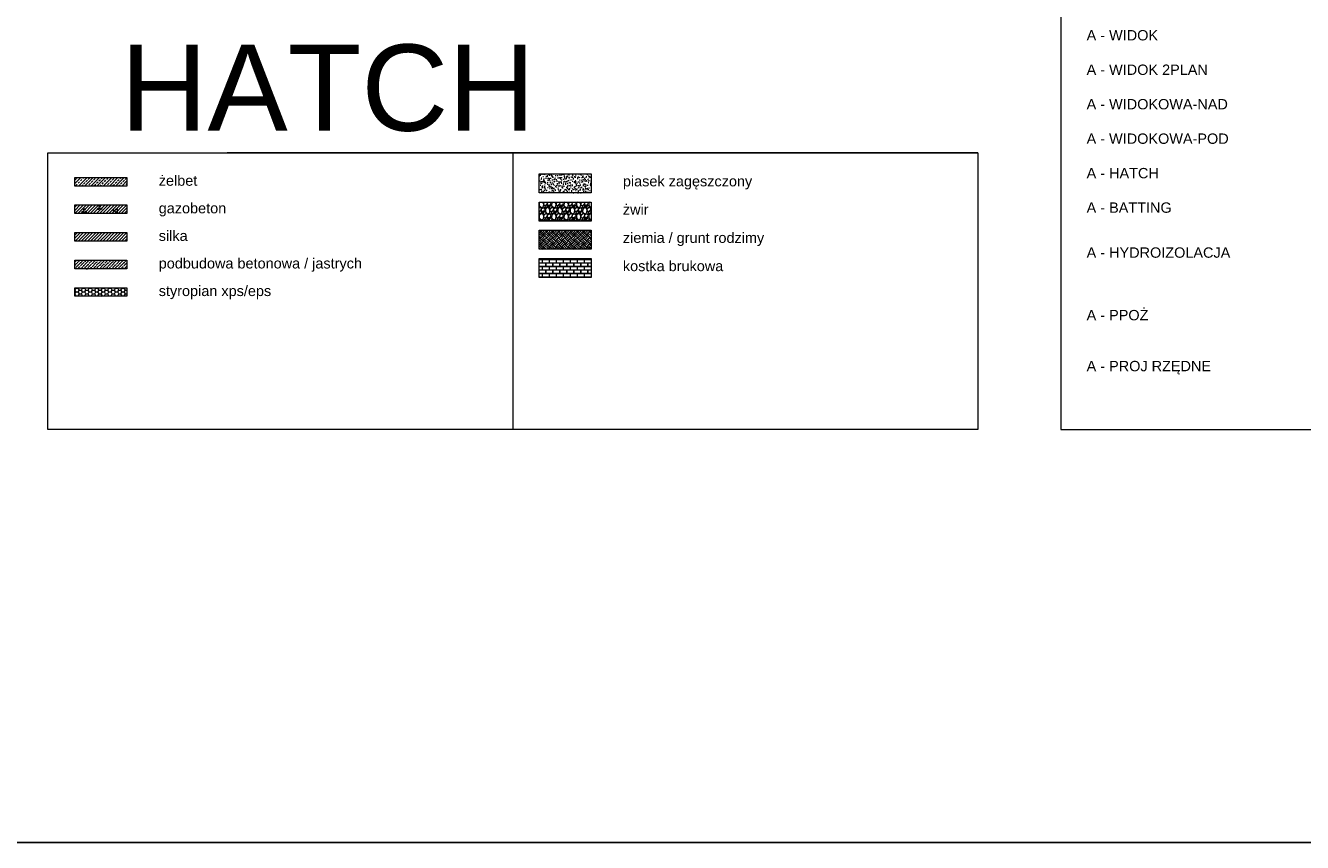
# Model space of a CAD drawing. Header units: millimetres. Extents: x -14047 to 49934, y -21523 to 14989.
# Tile 7 of 201: x -567 to 3136, y -3325 to -955. Entities that reach past the tile are written whole.
import ezdxf

# ---------------------------------------------------------------- set-up
doc = ezdxf.new("R2010")
doc.units = ezdxf.units.MM
for name, pattern in [('ACAD_ISO02W100', [15, 12, -3]), ('ACAD_ISO03W100', [30, 12, -18]), ('DASHED', [19.05, 12.7, -6.35])]:
    doc.linetypes.add(name, pattern=pattern)
doc.layers.get('Defpoints').update_dxf_attribs({"color": 252})
for name, color, linetype, lineweight in [('A_BATTING', 191, 'BATTING', 9), ('A_HYDROIZOLACJA', 200, 'ACAD_ISO03W100', 9), ('A_OPISY', 44, 'Continuous', 9), ('A_PROJ. RZĘDNE', 41, 'Continuous', 13), ('A_WIDOK', 141, 'Continuous', 13), ('A_WIDOK-NAD', 221, 'DASHED', 13), ('A_WIDOK-POD', 190, 'DASHED', 13)]:
    doc.layers.add(name, color=color, linetype=linetype, lineweight=lineweight)
for name, color, linetype, lineweight, true_color in [('A_HATCH', 7, 'Continuous', 5, 0x999999), ('A_PPOŻ', 1, 'ACAD_ISO02W100', 30, 0xff0000), ('A_WIDOK 2PLAN', 7, 'Continuous', 9, 0x666666)]:
    doc.layers.add(name, color=color, linetype=linetype, lineweight=lineweight, true_color=true_color)
doc.styles.add('ARIAL', font='arial.ttf')
doc.styles.get("Standard").update_dxf_attribs({"font": 'arial.ttf'})
doc.linetypes.add('BATTING', pattern='A,0.0001,-0.1,[134,ltypeshp.shx,S=0.1,R=0,X=-0.1,Y=0],-0.2,[134,ltypeshp.shx,S=0.1,R=180,X=0.1,Y=0],-0.1', length=0.4001)
pattern_1 = [(45, (-3106.172, -2431.7614), (-4.490128, 4.490128), [])]

# ---------------------------------------------------------------- blocks, each defined once
blk = doc.blocks.new('gazo bet')
at = {"layer": 'A_HATCH'}
for centre in [(-1.31, -0.02), (0.56, 0.99), (0.58, -0.99)]:
    blk.add_circle(centre, 0.559, dxfattribs=at)

msp = doc.modelspace()

# ---------------------------------------------------------------- hatches: boundary and pattern name
at = {"layer": 'A_HATCH'}
h = msp.add_hatch(dxfattribs=at)
h.set_pattern_fill('ANSI33', color=256, scale=2)
h.set_pattern_definition([(45, (-3106.172, -2191.761), (-8.980256, 8.980256), []), (45, (-3097.192, -2191.761), (-8.980256, 8.980256), [6.35, -3.175])])
h.paths.add_polyline_path([(-272.633, -1420.683), (-272.633, -1395.689), (-423.599, -1395.676), (-423.599, -1420.682)])
h = msp.add_hatch(dxfattribs=at)
h.set_pattern_fill('AR-CONC', color=256, scale=0.1, angle=45)
h.set_pattern_definition([(95, (-3039.768, -2375.465), (14.009465, 11.75534), [1.905, -20.955]), (40, (-3039.768, -2375.465), (-16.001845, 11.01767), [1.524, -16.76406]), (145.45144, (-3038.6, -2374.485), (-1.99238, 22.77301), [1.619, -17.809024]), (91.1842, (-3043.36, -2371.873), (22.14102, 16.19534), [2.8575, -31.4325]), (141.63556, (-3041.515, -2370.523), (-0.70866, 34.28268), [2.4285, -26.71356]), (36.18415, (-3043.36, -2371.873), (-0.70866, 34.28268), [2.286, -25.14597]), (66, (-3040.666, -2370.975), (17.952, 3.489515), [1.905, -20.955]), (11, (-3040.666, -2370.975), (-8.65399, 17.39412), [1.524, -16.764]), (116.45145, (-3039.17, -2370.684), (9.298005, 20.883634), [1.619, -17.80899]), (82.5, (-3039.768, -2375.465), (-5.760547, 6.197341), [0, -16.5608, 0, -17.018, 0, -16.8275]), (52.5, (-3039.768, -2375.465), (-2.358973, 11.8087), [0, -9.7028, 0, -16.1798, 0, -6.4135]), (12.5, (-3043.773, -2379.47), (9.992786, 9.18262), [0, -6.35, 0, -19.812, 0, -26.289]), (2.5, (-3045.569, -2381.266), (8.67639, 12.27224), [0, -8.255, 0, -13.1572, 0, -18.669])])
h.paths.add_polyline_path([(1073.439, -1440.191), (1073.439, -1385.197), (922.473, -1385.184), (922.473, -1440.19)])
h = msp.add_hatch(dxfattribs=at)
h.set_pattern_fill('ANSI31', color=256, scale=2)
h.set_pattern_definition(pattern_1)
h.paths.add_polyline_path([(-272.633, -1500.683), (-272.633, -1475.689), (-423.599, -1475.676), (-423.599, -1500.682)])
h = msp.add_hatch(dxfattribs=at)
h.set_pattern_fill('GRAVEL', color=256, angle=45)
h.set_pattern_definition([(273.01279, (-1765.1287, -1925.093), (17.9605122, -305.3287081), [3.41721, -338.30484]), (229.96974, (-1764.9491, -1928.5055), (197.56563356, 233.4866601), [5.86405, -580.54049]), (177.51045, (-1768.7208, -1932.9956), (377.1707571, -17.9605121), [4.13482, -409.34723]), (312.27369, (-1771.2353, -1944.4904), (-341.24973256, 377.1707571), [5.34005, -528.66437]), (337.833654, (-1767.6432, -1948.4417), (-305.3287081, 125.7235857), [5.23634, -518.39808]), (42.27369, (-1762.7939, -1950.4173), (-377.1707571, -341.24973256), [5.34005, -528.66437]), (82.69424, (-1758.8426, -1946.8252), (-53.8815367, -413.09178157), [7.06194, -699.13115]), (117.25533, (-1757.9445, -1939.8206), (-269.4076836, 520.85485505), [6.6672, -660.05257]), (166.429566, (-1760.9978, -1933.8937), (-377.1707571, 89.8025612), [5.35813, -530.45546]), (220.23636, (-1766.2064, -1932.6364), (215.526147, 179.6051224), [6.11713, -299.73937]), (267.397438, (-1770.8761, -1936.5877), (-17.96051223, -413.09178157), [7.91078, -783.16773]), (183.814075, (-1753.2748, -1926.889), (-233.4866591, -17.9605122), [2.70005, -267.30566]), (216.469234, (-1755.9689, -1927.0687), (269.4076836, 197.5656347), [5.13682, -508.54639]), (270, (-1760.1, -1930.122), (17.96051, -17.96051), [3.5921, -32.32893]), (248.19859, (-1763.5123, -1929.224), (53.8815367, 125.7235857), [1.93441, -191.50622]), (336.80141, (-1764.2307, -1931.02), (-71.842049, 35.9210245), [2.73566, -134.04753]), (75.96376, (-1761.7162, -1932.0976), (17.960512, 89.802561), [4.4432, -143.66298]), (206.56505, (-1760.639, -1927.787), (53.881537, 17.960512), [3.21287, -77.10898]), (61.38954, (-1774.6478, -1941.4371), (125.7235857, 233.48665915), [4.50088, -445.58827]), (115.346176, (-1772.4926, -1937.4858), (125.7235857, -269.4076836), [3.77599, -373.82216]), (338.19859, (-1764.2307, -1924.195), (-125.7235857, 53.8815367), [3.8688, -189.57184]), (28.61046, (-1760.6386, -1925.6318), (-233.48665914, -125.7235857), [4.50088, -445.58827]), (24.44395, (-1763.5123, -1952.5726), (-125.7235857, -53.8815367), [4.34035, -212.67734]), (339.77514, (-1759.561, -1950.7765), (-287.3681959, 107.7630733), [3.63672, -360.03593]), (111.80141, (-1746.0906, -1941.976), (-53.8815367, 125.7235857), [3.8688, -189.57184]), (62.354025, (-1747.5274, -1938.3838), (-161.64461016, -305.3287081), [4.25783, -421.52376]), (114.44395, (-1754.8913, -1950.7765), (53.8815367, -125.7235857), [2.17018, -214.84752]), (146.30993, (-1747.168, -1943.0535), (-89.802561, 53.881537), [1.29515, -128.21995]), (210.96376, (-1748.246, -1942.335), (71.842049, 35.921024), [5.23634, -99.49055]), (231.009006, (-1752.736, -1945.0292), (161.64461017, 197.5656347), [4.85267, -480.41365]), (348.69007, (-1760.1, -1933.714), (-53.881537, 17.960512), [3.66324, -87.91776]), (38.157227, (-1756.5077, -1934.4325), (341.2497326, 269.40768365), [6.39557, -633.16009]), (105.9454, (-1751.4788, -1930.4812), (53.8815367, -197.5656347), [2.61508, -258.89392]), (135, (-1752.197, -1927.967), (-35.92102, 0), [1.524, -23.876]), (165.25644, (-1753.634, -1944.8496), (197.5656347, -53.8815367), [3.52867, -349.3394]), (93.01279, (-1757.0465, -1943.9515), (-17.9605122, 305.3287081), [6.83443, -334.88762]), (45, (-1757.406, -1937.127), (0, 35.92102), [6.604, -18.796]), (10.304846, (-1752.736, -1932.4568), (305.3287081, 53.8815369), [4.0161, -397.59317]), (299.0546, (-1748.7847, -1931.7384), (53.8815367, -89.802561), [3.6983, -181.2165]), (252.645975, (-1746.9886, -1934.9713), (-161.6446102, -520.854855), [6.02145, -596.12464]), (220.42608, (-1748.7847, -1940.7187), (-251.4471714, -215.5261469), [6.3703, -630.65846])])
h.paths.add_polyline_path([(1073.439, -1522.173), (1073.439, -1467.179), (922.473, -1467.165), (922.473, -1522.171)])
h = msp.add_hatch(dxfattribs=at)
h.set_pattern_fill('EARTH', color=256, scale=2, angle=45)
h.set_pattern_definition([(45, (-1760.1, -1955.985), (0, 17.96051), [12.7, -12.7]), (45, (-1763.467, -1952.617), (0, 17.96051), [12.7, -12.7]), (45, (-1766.835, -1949.25), (0, 17.96051), [12.7, -12.7]), (135, (-1766.835, -1947.005), (-17.96051, 0), [12.7, -12.7]), (135, (-1763.467, -1943.637), (-17.96051, 0), [12.7, -12.7]), (135, (-1760.1, -1940.27), (-17.96051, 0), [12.7, -12.7])])
h.paths.add_polyline_path([(1073.439, -1604.154), (1073.439, -1549.16), (922.473, -1549.147), (922.473, -1604.153)])
h = msp.add_hatch(dxfattribs=at)
h.set_pattern_fill('ANSI31', color=256, scale=2)
h.set_pattern_definition(pattern_1)
h.paths.add_polyline_path([(-272.633, -1580.683), (-272.633, -1555.689), (-423.599, -1555.676), (-423.599, -1580.682)])
h = msp.add_hatch(dxfattribs=at)
h.set_pattern_fill('ANSI36', color=256, scale=2)
h.set_pattern_definition([(45, (-3106.172, -2411.4617), (3.367596, 12.347852), [15.875, -3.175, 0, -3.175])])
h.paths.add_polyline_path([(-272.633, -1660.683), (-272.633, -1635.689), (-423.599, -1635.676), (-423.599, -1660.682)])
h = msp.add_hatch(dxfattribs=at)
h.set_pattern_fill('AR-B816C', color=256, scale=0.05)
h.set_pattern_definition([(0, (-3039.768, -2375.465), (10.16, 10.16), [19.84375, -0.47625]), (0, (-3049.928, -2374.989), (10.16, 10.16), [19.84375, -0.47625]), (90, (-3039.768, -2375.465), (-10.16, 10.16), [-10.63625, 9.68375]), (90, (-3040.244, -2375.465), (-10.16, 10.16), [-10.63625, 9.68375])])
h.paths.add_polyline_path([(1073.439, -1686.135), (1073.439, -1631.141), (922.473, -1631.128), (922.473, -1686.134)])
h = msp.add_hatch(dxfattribs=at)
h.set_pattern_fill('HONEY', color=256, scale=2)
h.set_pattern_definition([(0, (-3106.172, -2431.7614), (9.525, 5.499261), [6.35, -12.7]), (120, (-3106.172, -2431.7614), (-9.525, 5.499261), [6.35, -12.7]), (60, (-3106.172, -2431.7614), (2e-08, 10.998523), [-12.7, 6.35])])
h.paths.add_polyline_path([(-272.633, -1740.683), (-272.633, -1715.689), (-423.599, -1715.676), (-423.599, -1740.682)])

# ---------------------------------------------------------------- linework, layer by layer
for points in [[(-272.633, -1395.683), (-272.633, -1420.683), (-423.599, -1420.683), (-423.599, -1395.683)], [(1073.439, -1385.191), (1073.439, -1440.191), (922.473, -1440.191), (922.473, -1385.191)], [(-272.633, -1475.683), (-272.633, -1500.683), (-423.599, -1500.683), (-423.599, -1475.683)], [(1073.439, -1467.172), (1073.439, -1522.172), (922.473, -1522.172), (922.473, -1467.172)], [(1073.439, -1549.153), (1073.439, -1604.153), (922.473, -1604.153), (922.473, -1549.153)], [(-272.633, -1555.683), (-272.633, -1580.683), (-423.599, -1580.683), (-423.599, -1555.683)], [(-272.633, -1635.683), (-272.633, -1660.683), (-423.599, -1660.683), (-423.599, -1635.683)], [(1073.439, -1631.135), (1073.439, -1686.135), (922.473, -1686.135), (922.473, -1631.135)], [(-272.633, -1715.683), (-272.633, -1740.683), (-423.599, -1740.683), (-423.599, -1715.683)]]:
    msp.add_lwpolyline(points, close=True, dxfattribs=at)
at = {"layer": 'A_OPISY'}
for p, q in [((2194.776, -1324.362), (17.714, -1324.362)), ((846.266, -1324.362), (846.266, -2127.073))]:
    msp.add_line(p, q, dxfattribs=at)
for points in [[(7992.543, 408.888), (2435.555, 408.888), (2435.555, -2127.073), (7992.543, -2127.073)], [(2194.776, -2127.073), (-502.244, -2127.073), (-502.244, -1324.362), (2194.776, -1324.362)]]:
    msp.add_lwpolyline(points, close=True, dxfattribs=at)
at = {"layer": 'Defpoints', "color": 1}
msp.add_lwpolyline([(-3305.432, 14232.273), (37585.961, 14232.273), (37585.961, -3325.025), (-3305.432, -3325.025)], close=True, dxfattribs=at)

# ---------------------------------------------------------------- block references
at = {"xscale": 4.036746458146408, "yscale": 4.036746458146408, "zscale": 4.036746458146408}
for p, rotation in [((-351.772, -1484.654), 270), ((-396.396, -1493.878), 270), ((-305.042, -1492.741), 236.2622148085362)]:
    msp.add_blockref('gazo bet', p, dxfattribs=dict(at, rotation=rotation))

# ---------------------------------------------------------------- texts
at = {"style": 'ARIAL'}
msp.add_text('HATCH', height=250, dxfattribs=at).set_placement((-291.267, -1260.287))
at = {"layer": 'A_BATTING', "insert": (2510.506, -1468.294), "char_height": 30, "attachment_point": 1}
msp.add_mtext_dynamic_manual_height_columns('A - BATTING', width=929.14375, gutter_width=12.5, heights=[-31.023], dxfattribs=at)
at = {"layer": 'A_HATCH', "char_height": 30, "attachment_point": 1}
for s, heights, insert in [('A - HATCH', [-31.023], (2510.506, -1368.294)), ('żelbet', [-30.491], (-180.385, -1389.905)), ('piasek zagęszczony', [-38.82], (1165.687, -1391.731)), ('gazobeton', [-38.82], (-180.385, -1469.905)), ('żwir', [-30], (1165.687, -1473.713)), ('silka', [-30.491], (-180.385, -1549.905)), ('ziemia / grunt rodzimy', [-39.332], (1165.687, -1555.694)), ('podbudowa betonowa / jastrych', [-39.332], (-180.385, -1629.905)), ('kostka brukowa', [-30.491], (1165.687, -1637.675)), ('styropian xps/eps', [-39.332], (-180.385, -1709.905))]:
    msp.add_mtext_dynamic_manual_height_columns(s, width=929.14375, gutter_width=12.5, heights=heights, dxfattribs=dict(at, insert=insert))
at = {"layer": 'A_HYDROIZOLACJA', "ltscale": 0.3, "insert": (2510.506, -1598.763), "char_height": 30, "attachment_point": 1}
msp.add_mtext_dynamic_manual_height_columns('A - HYDROIZOLACJA', width=929.14375, gutter_width=12.5, heights=[-31.044], dxfattribs=at)
at = {"layer": 'A_PPOŻ', "color": 1, "true_color": 0xe60000, "insert": (2510.506, -1780.209), "char_height": 30, "attachment_point": 1}
msp.add_mtext_dynamic_manual_height_columns('A - PPOŻ', width=929.14375, gutter_width=12.5, heights=[-36.937], dxfattribs=at)
at = {"layer": 'A_PROJ. RZĘDNE', "transparency": 33554687, "insert": (2510.506, -1928.026), "char_height": 30, "attachment_point": 1}
msp.add_mtext_dynamic_manual_height_columns('A - PROJ RZĘDNE', width=929.14375, gutter_width=12.5, heights=[-39.332], dxfattribs=at)
at = {"layer": 'A_WIDOK', "color": 151, "ltscale": 5, "insert": (2510.506, -968.294), "char_height": 30, "attachment_point": 1}
msp.add_mtext_dynamic_manual_height_columns('A - WIDOK', width=929.14375, gutter_width=12.5, heights=[-31.044], dxfattribs=at)
at = {"layer": 'A_WIDOK 2PLAN', "insert": (2510.506, -1068.294), "char_height": 30, "attachment_point": 1}
msp.add_mtext_dynamic_manual_height_columns('A - WIDOK 2PLAN', width=929.14375, gutter_width=12.5, heights=[-31.044], dxfattribs=at)
at = {"layer": 'A_WIDOK-NAD', "insert": (2510.506, -1168.294), "char_height": 30, "attachment_point": 1}
msp.add_mtext_dynamic_manual_height_columns('A - WIDOKOWA-NAD', width=929.14375, gutter_width=12.5, heights=[-31.044], dxfattribs=at)
at = {"layer": 'A_WIDOK-POD', "ltscale": 2, "insert": (2510.506, -1268.294), "char_height": 30, "attachment_point": 1}
msp.add_mtext_dynamic_manual_height_columns('A - WIDOKOWA-POD', width=929.14375, gutter_width=12.5, heights=[-31.044], dxfattribs=at)

doc.saveas('drawing.dxf')
